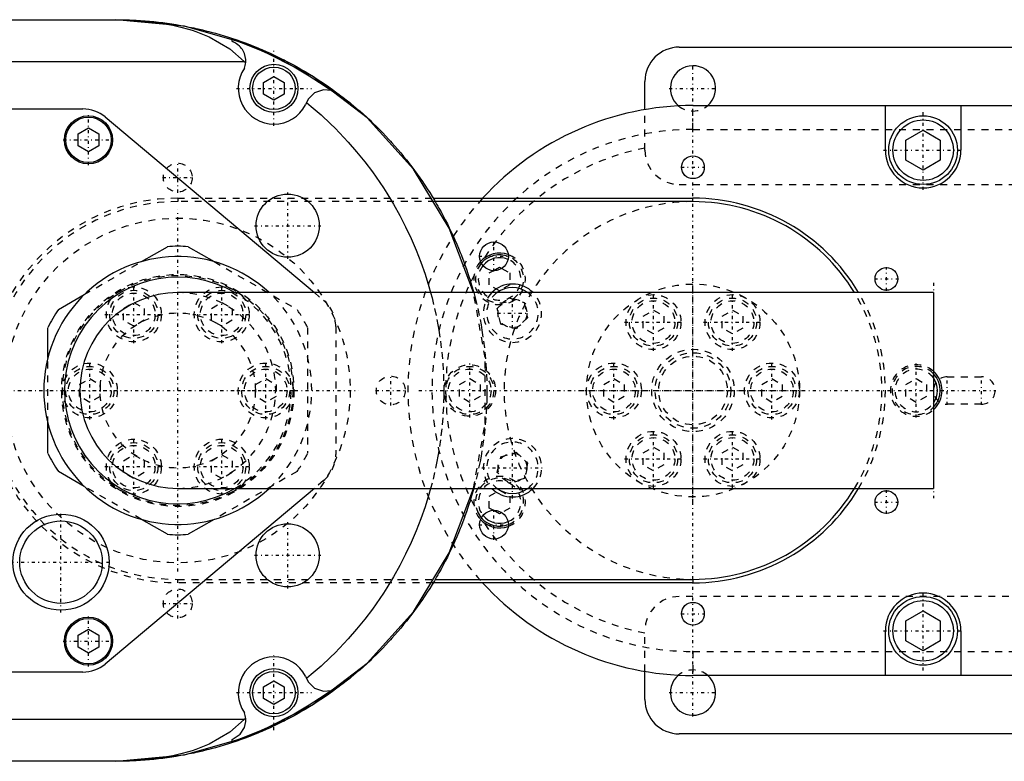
# Model space of a CAD drawing. Extents: x -204 to 209, y -54 to 54.
# Tile 2 of 3: x -98 to 45, y -54 to 54. Entities that reach past the tile are written whole.
import ezdxf

# ---------------------------------------------------------------- set-up
doc = ezdxf.new("R2010")
doc.units = 0
doc.linetypes.add('CENTER', pattern=[1.5, 0.45, -0.5, 0.05, -0.5])
doc.linetypes.add('DASHED', pattern=[2, 1, -1])
for name, color, linetype in [('AM_0', 7, 'CONTINUOUS'), ('AM_3', 7, 'DASHED'), ('AM_7', 7, 'CENTER')]:
    doc.layers.add(name, color=color, linetype=linetype)

msp = doc.modelspace()

# ---------------------------------------------------------------- linework, layer by layer
at = {"layer": 'AM_0', "color": 7, "linetype": 'CONTINUOUS'}
for p, q in [((-145.1, 54), (-84, 54)), ((-67.1, 50.83), (-67.1, 51.15)), ((-2, 50), (126, 50)), ((-158.94, 47.9), (-65.36, 47.9)), ((-65.36, 47.9), (-65.11, 47.77)), ((-62.5, 44.87), (-61, 45.73)), ((-62.5, 43.13), (-62.5, 44.87)), ((-61, 45.73), (-59.5, 44.87)), ((-59.5, 44.87), (-59.5, 43.13)), ((-7, 40.91), (-7, 45)), ((-61, 42.27), (-62.5, 43.13)), ((-59.5, 43.13), (-61, 42.27)), ((-128, 41), (-88.8, 41)), ((0, 41.5), (170.5, 41.5)), ((28, 35), (28, 41.5)), ((39, 41.5), (39, 35)), ((-85.58, 39.83), (-55.12, 14.25)), ((-89.5, 37.37), (-88, 38.23)), ((-89.5, 35.63), (-89.5, 37.37)), ((-88, 38.23), (-86.5, 37.37)), ((-86.5, 37.37), (-86.5, 35.63)), ((31, 36.44), (33.5, 37.89)), ((33.5, 37.89), (36, 36.44)), ((31, 33.56), (31, 36.44)), ((36, 36.44), (36, 33.56)), ((-88, 34.77), (-89.5, 35.63)), ((-86.5, 35.63), (-88, 34.77)), ((33.5, 32.11), (31, 33.56)), ((36, 33.56), (33.5, 32.11)), ((-37.83, 28), (0, 28)), ((0, 27.5), (-37.53, 27.5)), ((0, 27.5), (0, 28)), ((-80.29, 18.77), (-76.52, 20.94)), ((-73.48, 20.94), (-69.71, 18.77)), ((-29.09, 17.44), (-28.15, 17.98)), ((-28.15, 17.98), (-27.81, 17.79)), ((-92.38, 11.79), (-88.61, 13.97)), ((35, 14.25), (-75, 14.25)), ((35, 14.25), (35, -14.25)), ((-93.9, 4.8), (-93.9, 9.15)), ((-93.9, -9.15), (-93.9, -4.8)), ((-88.61, -13.97), (-92.38, -11.79)), ((-55.12, -14.25), (-85.58, -39.83)), ((-75, -14.25), (35, -14.25)), ((-28.15, -17.98), (-29.09, -17.44)), ((-27.81, -17.79), (-28.15, -17.98)), ((-76.52, -20.94), (-80.29, -18.77)), ((-69.71, -18.77), (-73.48, -20.94)), ((0, -28), (-37.83, -28)), ((-37.53, -27.5), (0, -27.5)), ((0, -27.5), (0, -28)), ((31, -33.56), (33.5, -32.11)), ((33.5, -32.11), (36, -33.56)), ((31, -36.44), (31, -33.56)), ((36, -33.56), (36, -36.44)), ((-89.5, -35.63), (-88, -34.77)), ((-89.5, -37.37), (-89.5, -35.63)), ((-88, -34.77), (-86.5, -35.63)), ((-86.5, -35.63), (-86.5, -37.37)), ((28, -41.5), (28, -35)), ((39, -35), (39, -41.5)), ((33.5, -37.89), (31, -36.44)), ((36, -36.44), (33.5, -37.89)), ((-88, -38.23), (-89.5, -37.37)), ((-86.5, -37.37), (-88, -38.23)), ((-88.8, -41), (-128, -41)), ((-7, -45), (-7, -40.91)), ((170.5, -41.5), (0, -41.5)), ((-62.5, -43.13), (-61, -42.27)), ((-61, -42.27), (-59.5, -43.13)), ((-62.5, -44.87), (-62.5, -43.13)), ((-59.5, -43.13), (-59.5, -44.87)), ((-61, -45.73), (-62.5, -44.87)), ((-59.5, -44.87), (-61, -45.73)), ((-65.36, -47.9), (-158.94, -47.9)), ((-65.11, -47.77), (-65.36, -47.9)), ((126, -50), (-2, -50)), ((-67.1, -51.15), (-67.1, -50.83)), ((-84, -54), (-145.1, -54))]:
    msp.add_line(p, q, dxfattribs=at)
for points in [[(-31.95, 14.25), (-35.48, 23.65), (-40.7, 32.23), (-47.41, 39.69), (-55.39, 45.79), (-64.36, 50.3), (-74.01, 53.07), (-84, 54)], [(-84, -54), (-74.01, -53.07), (-64.36, -50.3), (-55.39, -45.79), (-47.41, -39.69), (-40.7, -32.23), (-35.48, -23.65), (-31.95, -14.25)]]:
    msp.add_lwpolyline(points, dxfattribs=at)
for points in [[(-84.21, 54, 0), (-84.19, 54, 0), (-84.15, 54, 0), (-84.11, 54, 0), (-84.09, 54, 0), (-84.07, 54, 0), (-84.03, 54, 0), (-83.99, 54, 0), (-83.95, 54, 0), (-83.91, 54, 0), (-83.87, 54, 0), (-83.85, 54, 0), (-83.83, 54, 0), (-83.79, 54, 0), (-83.75, 54, 0), (-83.71, 54, 0), (-83.67, 54, 0), (-83.63, 54, 0), (-83.61, 54, 0), (-83.59, 54, 0), (-83.55, 54, 0), (-83.51, 54, 0), (-83.49, 54, 0), (-83.47, 53.99, 0), (-83.43, 53.99, 0), (-83.4, 53.99, 0), (-83.38, 53.99, 0), (-83.36, 53.99, 0), (-83.32, 53.99, 0), (-83.28, 53.99, 0), (-83.24, 53.99, 0), (-83.2, 53.99, 0), (-83.16, 53.99, 0), (-83.14, 53.99, 0), (-83.12, 53.99, 0), (-83.08, 53.99, 0), (-83.04, 53.99, 0), (-83, 53.99, 0), (-82.96, 53.99, 0), (-82.92, 53.98, 0), (-82.9, 53.98, 0), (-82.89, 53.98, 0), (-82.85, 53.98, 0), (-82.81, 53.98, 0), (-82.77, 53.98, 0), (-82.73, 53.98, 0), (-82.69, 53.98, 0), (-82.67, 53.98, 0), (-82.65, 53.98, 0), (-82.61, 53.98, 0), (-82.57, 53.97, 0), (-82.54, 53.97, 0), (-82.5, 53.97, 0), (-82.46, 53.97, 0), (-82.44, 53.97, 0), (-82.42, 53.97, 0), (-82.38, 53.97, 0), (-82.34, 53.97, 0), (-82.21, 53.96, 0), (-82.09, 53.96, 0), (-81.98, 53.95, 0), (-81.75, 53.94, 0), (-81.52, 53.93, 0), (-81.29, 53.92, 0), (-81.07, 53.9, 0), (-80.84, 53.89, 0), (-80.73, 53.88, 0), (-80.62, 53.87, 0), (-80.4, 53.85, 0), (-80.17, 53.84, 0), (-80.06, 53.83, 0), (-79.95, 53.82, 0), (-79.73, 53.8, 0), (-79.52, 53.78, 0), (-79.41, 53.76, 0), (-79.3, 53.75, 0), (-79.08, 53.73, 0), (-78.87, 53.71, 0), (-78.13, 53.61, 0), (-76.89, 53.42, 0), (-75.7, 53.19, 0), (-74.55, 52.92, 0), (-73.45, 52.62, 0), (-72.91, 52.45, 0), (-72.39, 52.28, 0), (-71.38, 51.9, 0), (-70.42, 51.48, 0), (-67.43, 49.74, 0), (-65.36, 47.9, 0)], [(-84, 54, 0), (-83.67, 54, 0), (-83.02, 53.99, 0), (-82.37, 53.98, 0), (-82.04, 53.96, 0), (-81.72, 53.95, 0), (-81.07, 53.92, 0), (-80.42, 53.88, 0), (-79.77, 53.83, 0), (-79.12, 53.78, 0), (-78.47, 53.72, 0), (-78.14, 53.68, 0), (-77.82, 53.65, 0), (-77.17, 53.57, 0), (-76.53, 53.48, 0), (-75.88, 53.39, 0), (-75.24, 53.28, 0), (-74.6, 53.17, 0), (-74.28, 53.12, 0), (-73.95, 53.06, 0), (-73.32, 52.93, 0), (-72.68, 52.8, 0), (-72.36, 52.73, 0), (-72.04, 52.66, 0), (-71.41, 52.51, 0), (-70.77, 52.35, 0), (-70.46, 52.27, 0), (-70.14, 52.19, 0), (-69.51, 52.02, 0), (-68.89, 51.84, 0), (-68.26, 51.66, 0), (-67.64, 51.46, 0), (-67.02, 51.26, 0), (-66.71, 51.16, 0), (-66.4, 51.05, 0), (-65.79, 50.84, 0), (-65.17, 50.61, 0), (-64.56, 50.38, 0), (-63.96, 50.14, 0), (-63.35, 49.9, 0), (-63.05, 49.77, 0), (-62.75, 49.64, 0), (-62.15, 49.38, 0), (-61.56, 49.12, 0), (-60.97, 48.84, 0), (-60.38, 48.56, 0), (-59.8, 48.27, 0), (-59.51, 48.13, 0), (-59.22, 47.98, 0), (-58.64, 47.67, 0), (-58.06, 47.36, 0), (-57.49, 47.05, 0), (-56.93, 46.72, 0), (-56.37, 46.39, 0), (-56.09, 46.23, 0), (-55.81, 46.06, 0), (-55.25, 45.71, 0), (-54.71, 45.36, 0), (-54.16, 45.01, 0), (-53.62, 44.64, 0), (-53.08, 44.27, 0), (-52.82, 44.09, 0), (-52.55, 43.9, 0), (-52.02, 43.51, 0), (-51.5, 43.12, 0), (-51.24, 42.93, 0), (-50.98, 42.73, 0), (-50.47, 42.33, 0), (-49.96, 41.92, 0), (-49.71, 41.71, 0), (-49.46, 41.51, 0), (-48.96, 41.09, 0), (-48.46, 40.66, 0), (-47.98, 40.23, 0), (-47.49, 39.79, 0), (-47.01, 39.35, 0), (-46.78, 39.12, 0), (-46.54, 38.9, 0), (-46.08, 38.44, 0), (-45.61, 37.98, 0), (-45.16, 37.51, 0), (-44.71, 37.04, 0), (-44.26, 36.57, 0), (-44.04, 36.33, 0), (-43.83, 36.08, 0), (-43.39, 35.6, 0), (-42.97, 35.1, 0), (-42.55, 34.61, 0), (-42.13, 34.1, 0), (-41.72, 33.59, 0), (-41.52, 33.34, 0), (-41.32, 33.08, 0), (-40.92, 32.56, 0), (-40.53, 32.04, 0), (-40.15, 31.51, 0), (-39.77, 30.98, 0), (-39.4, 30.45, 0), (-39.22, 30.18, 0), (-39.04, 29.91, 0), (-38.68, 29.36, 0), (-38.33, 28.81, 0), (-37.98, 28.26, 0), (-37.65, 27.7, 0), (-37.32, 27.14, 0), (-37.15, 26.86, 0), (-36.99, 26.57, 0), (-36.67, 26.01, 0), (-36.36, 25.43, 0), (-36.21, 25.14, 0), (-36.06, 24.85, 0), (-35.76, 24.27, 0), (-35.47, 23.69, 0), (-35.33, 23.4, 0), (-35.19, 23.1, 0), (-34.92, 22.51, 0), (-34.65, 21.92, 0), (-34.39, 21.32, 0), (-34.13, 20.72, 0), (-33.89, 20.12, 0), (-33.77, 19.81, 0), (-33.65, 19.51, 0), (-33.42, 18.9, 0), (-33.19, 18.29, 0), (-32.97, 17.67, 0), (-32.76, 17.06, 0), (-32.56, 16.44, 0), (-32.46, 16.13, 0), (-32.37, 15.82, 0), (-32.18, 15.19, 0), (-32, 14.56, 0), (-31.91, 14.25, 0)], [(-67.1, 51.15, 0), (-65.79, 50.69, 0), (-63.22, 49.67, 0), (-60.7, 48.52, 0), (-59.46, 47.9, 0)], [(-65.11, 47.77, 0), (-65.11, 48.18, 0), (-65.31, 49.09, 0), (-65.6, 49.65, 0), (-65.71, 49.82, 0), (-65.85, 49.98, 0), (-65.93, 50.07, 0), (-66.02, 50.16, 0), (-66.25, 50.36, 0), (-66.43, 50.49, 0), (-66.49, 50.53, 0), (-66.56, 50.58, 0), (-66.6, 50.6, 0), (-66.64, 50.62, 0), (-66.75, 50.68, 0), (-66.82, 50.71, 0), (-66.85, 50.73, 0), (-66.88, 50.74, 0), (-66.89, 50.75, 0), (-66.91, 50.75, 0), (-66.94, 50.76, 0), (-66.94, 50.77, 0), (-66.95, 50.77, 0), (-66.96, 50.77, 0), (-66.96, 50.78, 0), (-66.97, 50.78, 0), (-66.98, 50.78, 0), (-66.99, 50.79, 0), (-67, 50.79, 0), (-67.01, 50.8, 0), (-67.01, 50.8, 0), (-67.02, 50.8, 0), (-67.02, 50.8, 0), (-67.02, 50.8, 0), (-67.02, 50.8, 0), (-67.02, 50.8, 0), (-67.02, 50.8, 0), (-67.03, 50.8, 0), (-67.03, 50.8, 0), (-67.03, 50.8, 0), (-67.03, 50.8, 0), (-67.03, 50.8, 0), (-67.04, 50.81, 0), (-67.04, 50.81, 0), (-67.04, 50.81, 0), (-67.05, 50.81, 0), (-67.05, 50.81, 0), (-67.05, 50.81, 0), (-67.06, 50.81, 0), (-67.06, 50.81, 0), (-67.07, 50.82, 0), (-67.07, 50.82, 0), (-67.08, 50.82, 0), (-67.08, 50.82, 0), (-67.08, 50.82, 0), (-67.09, 50.82, 0), (-67.09, 50.83, 0), (-67.1, 50.83, 0), (-67.1, 50.83, 0)], [(-59.21, 47.77, 0), (-58.08, 47.15, 0), (-55.86, 45.84, 0), (-53.7, 44.42, 0), (-52.64, 43.67, 0)], [(-52.64, 43.67, 0), (-53.77, 43.79, 0), (-55.11, 43.33, 0), (-55.99, 42.47, 0), (-56.28, 41.94, 0)], [(-56.28, 41.94, 0), (-55.56, 41.34, 0), (-54.15, 40.12, 0), (-52.78, 38.85, 0), (-52.11, 38.19, 0), (-51.46, 37.53, 0), (-50.18, 36.16, 0), (-48.96, 34.75, 0), (-47.78, 33.3, 0), (-46.65, 31.82, 0), (-45.58, 30.29, 0), (-45.06, 29.51, 0), (-44.56, 28.72, 0), (-43.59, 27.13, 0), (-42.68, 25.5, 0), (-41.83, 23.84, 0), (-41.03, 22.15, 0), (-40.3, 20.43, 0), (-39.95, 19.57, 0), (-39.62, 18.69, 0), (-39.01, 16.93, 0), (-38.45, 15.15, 0), (-38.2, 14.25, 0)], [(-31.91, -14.25, 0), (-32, -14.56, 0), (-32.18, -15.19, 0), (-32.37, -15.82, 0), (-32.46, -16.13, 0), (-32.56, -16.44, 0), (-32.76, -17.06, 0), (-32.97, -17.67, 0), (-33.19, -18.29, 0), (-33.42, -18.9, 0), (-33.65, -19.51, 0), (-33.77, -19.81, 0), (-33.89, -20.12, 0), (-34.13, -20.72, 0), (-34.39, -21.32, 0), (-34.65, -21.92, 0), (-34.92, -22.51, 0), (-35.19, -23.1, 0), (-35.33, -23.4, 0), (-35.47, -23.69, 0), (-35.76, -24.27, 0), (-36.06, -24.85, 0), (-36.21, -25.14, 0), (-36.36, -25.43, 0), (-36.67, -26.01, 0), (-36.99, -26.57, 0), (-37.15, -26.86, 0), (-37.32, -27.14, 0), (-37.65, -27.7, 0), (-37.98, -28.26, 0), (-38.33, -28.81, 0), (-38.68, -29.36, 0), (-39.04, -29.91, 0), (-39.22, -30.18, 0), (-39.4, -30.45, 0), (-39.77, -30.98, 0), (-40.15, -31.51, 0), (-40.53, -32.04, 0), (-40.92, -32.56, 0), (-41.32, -33.08, 0), (-41.52, -33.34, 0), (-41.72, -33.59, 0), (-42.13, -34.1, 0), (-42.55, -34.61, 0), (-42.97, -35.1, 0), (-43.39, -35.6, 0), (-43.83, -36.08, 0), (-44.04, -36.33, 0), (-44.26, -36.57, 0), (-44.71, -37.04, 0), (-45.16, -37.51, 0), (-45.61, -37.98, 0), (-46.08, -38.44, 0), (-46.54, -38.9, 0), (-46.78, -39.12, 0), (-47.01, -39.35, 0), (-47.49, -39.79, 0), (-47.98, -40.23, 0), (-48.46, -40.66, 0), (-48.96, -41.09, 0), (-49.46, -41.51, 0), (-49.71, -41.71, 0), (-49.96, -41.92, 0), (-50.47, -42.33, 0), (-50.98, -42.73, 0), (-51.24, -42.93, 0), (-51.5, -43.12, 0), (-52.02, -43.51, 0), (-52.55, -43.9, 0), (-52.82, -44.09, 0), (-53.08, -44.27, 0), (-53.62, -44.64, 0), (-54.16, -45.01, 0), (-54.71, -45.36, 0), (-55.25, -45.71, 0), (-55.81, -46.06, 0), (-56.09, -46.23, 0), (-56.37, -46.39, 0), (-56.93, -46.72, 0), (-57.49, -47.05, 0), (-58.06, -47.36, 0), (-58.64, -47.67, 0), (-59.22, -47.98, 0), (-59.51, -48.13, 0), (-59.8, -48.27, 0), (-60.38, -48.56, 0), (-60.97, -48.84, 0), (-61.56, -49.12, 0), (-62.15, -49.38, 0), (-62.75, -49.64, 0), (-63.05, -49.77, 0), (-63.35, -49.9, 0), (-63.96, -50.14, 0), (-64.56, -50.38, 0), (-65.17, -50.61, 0), (-65.79, -50.84, 0), (-66.4, -51.05, 0), (-66.71, -51.16, 0), (-67.02, -51.26, 0), (-67.64, -51.46, 0), (-68.26, -51.66, 0), (-68.89, -51.84, 0), (-69.51, -52.02, 0), (-70.14, -52.19, 0), (-70.46, -52.27, 0), (-70.77, -52.35, 0), (-71.41, -52.51, 0), (-72.04, -52.66, 0), (-72.36, -52.73, 0), (-72.68, -52.8, 0), (-73.32, -52.93, 0), (-73.95, -53.06, 0), (-74.28, -53.12, 0), (-74.6, -53.17, 0), (-75.24, -53.28, 0), (-75.88, -53.39, 0), (-76.53, -53.48, 0), (-77.17, -53.57, 0), (-77.82, -53.65, 0), (-78.14, -53.68, 0), (-78.47, -53.72, 0), (-79.12, -53.78, 0), (-79.77, -53.83, 0), (-80.42, -53.88, 0), (-81.07, -53.92, 0), (-81.72, -53.95, 0), (-82.04, -53.96, 0), (-82.37, -53.98, 0), (-83.02, -53.99, 0), (-83.67, -54, 0), (-84, -54, 0)], [(-38.2, -14.25, 0), (-38.45, -15.15, 0), (-39.01, -16.93, 0), (-39.62, -18.69, 0), (-39.95, -19.57, 0), (-40.3, -20.43, 0), (-41.03, -22.15, 0), (-41.83, -23.84, 0), (-42.68, -25.5, 0), (-43.59, -27.13, 0), (-44.56, -28.72, 0), (-45.06, -29.51, 0), (-45.58, -30.29, 0), (-46.65, -31.82, 0), (-47.78, -33.3, 0), (-48.96, -34.75, 0), (-50.18, -36.16, 0), (-51.46, -37.53, 0), (-52.11, -38.19, 0), (-52.78, -38.85, 0), (-54.15, -40.12, 0), (-55.56, -41.34, 0), (-56.28, -41.94, 0)], [(-56.28, -41.94, 0), (-55.99, -42.47, 0), (-55.11, -43.33, 0), (-53.77, -43.79, 0), (-52.64, -43.67, 0)], [(-52.64, -43.67, 0), (-53.7, -44.42, 0), (-55.86, -45.84, 0), (-58.08, -47.15, 0), (-59.21, -47.77, 0)], [(-65.36, -47.9, 0), (-67.43, -49.74, 0), (-70.42, -51.48, 0), (-71.38, -51.9, 0), (-72.39, -52.28, 0), (-72.91, -52.45, 0), (-73.45, -52.62, 0), (-74.55, -52.92, 0), (-75.7, -53.19, 0), (-76.89, -53.42, 0), (-78.13, -53.61, 0), (-78.87, -53.71, 0), (-79.08, -53.73, 0), (-79.3, -53.75, 0), (-79.41, -53.76, 0), (-79.52, -53.78, 0), (-79.73, -53.8, 0), (-79.95, -53.82, 0), (-80.06, -53.83, 0), (-80.17, -53.84, 0), (-80.4, -53.85, 0), (-80.62, -53.87, 0), (-80.73, -53.88, 0), (-80.84, -53.89, 0), (-81.07, -53.9, 0), (-81.29, -53.92, 0), (-81.52, -53.93, 0), (-81.75, -53.94, 0), (-81.98, -53.95, 0), (-82.09, -53.96, 0), (-82.21, -53.96, 0), (-82.44, -53.97, 0), (-82.57, -53.97, 0), (-82.61, -53.98, 0), (-82.65, -53.98, 0), (-82.67, -53.98, 0), (-82.69, -53.98, 0), (-82.73, -53.98, 0), (-82.77, -53.98, 0), (-82.81, -53.98, 0), (-82.85, -53.98, 0), (-82.89, -53.98, 0), (-82.9, -53.98, 0), (-82.92, -53.98, 0), (-82.96, -53.99, 0), (-83, -53.99, 0), (-83.04, -53.99, 0), (-83.08, -53.99, 0), (-83.12, -53.99, 0), (-83.14, -53.99, 0), (-83.16, -53.99, 0), (-83.2, -53.99, 0), (-83.24, -53.99, 0), (-83.28, -53.99, 0), (-83.32, -53.99, 0), (-83.36, -53.99, 0), (-83.38, -53.99, 0), (-83.4, -53.99, 0), (-83.43, -53.99, 0), (-83.47, -53.99, 0), (-83.49, -54, 0), (-83.51, -54, 0), (-83.55, -54, 0), (-83.59, -54, 0), (-83.61, -54, 0), (-83.63, -54, 0), (-83.67, -54, 0), (-83.71, -54, 0), (-83.75, -54, 0), (-83.79, -54, 0), (-83.83, -54, 0), (-83.85, -54, 0), (-83.87, -54, 0), (-83.91, -54, 0), (-83.95, -54, 0), (-83.99, -54, 0), (-84.03, -54, 0), (-84.07, -54, 0), (-84.09, -54, 0), (-84.11, -54, 0), (-84.15, -54, 0), (-84.19, -54, 0), (-84.21, -54, 0)], [(-67.1, -50.83, 0), (-65.93, -50.07, 0), (-65.31, -49.09, 0), (-65.11, -48.18, 0), (-65.11, -47.77, 0)], [(-59.46, -47.9, 0), (-60.7, -48.52, 0), (-63.22, -49.67, 0), (-65.79, -50.69, 0), (-67.1, -51.15, 0)]]:
    msp.add_polyline3d(points, dxfattribs=at)
for centre, radius in [((-61, 44), 3.5), ((-61, 44), 3.1), ((-88, 36.5), 3.5), ((-88, 36.5), 3.3), ((33.5, 35), 5), ((33.5, 35), 4.4), ((0, 32.5), 1.65), ((-59, 24), 4.6), ((-28.97, 19.54), 2.1), ((28.15, 16.25), 1.65), ((28.15, -16.25), 1.65), ((-92, -25), 7), ((-28.97, -19.54), 2.1), ((-92, -25), 6), ((-59, -24), 4.6), ((33.5, -35), 5), ((0, -32.5), 1.65), ((33.5, -35), 4.4), ((-88, -36.5), 3.5), ((-88, -36.5), 3.3), ((-61, -44), 3.5), ((-61, -44), 3.1)]:
    msp.add_circle(centre, radius, dxfattribs=at)
for centre, radius, start, end in [((-2, 45), 5, 90, 180), ((-68.1, 48), 3, 339.0109, 355.5099), ((0, 44), 3.3, 310.7491, 230.6741), ((-61, 44), 5.2, 145.7654, 332.2946), ((-53.5, 40.8), 3, 157.7008, 164.8828), ((-88.8, 36), 5, 49.9824, 90), ((0, 0), 41.5, 90, 137.5692), ((33.5, 35), 5.5, 180, 0), ((0, 0), 28, 30.5925, 90), ((0, 0), 27.5, 31.2104, 90), ((-75, 0), 21, 85.8419, 94.1581), ((-75, 0), 19.5, 46.9509, 313.0491), ((-28.15, 16.25), 3.75, 70.4229, 137.8888), ((-28.15, 16.25), 3.5, 68.7082, 139.6035), ((-28.15, 16.25), 3.1, 66.7295, 141.5822), ((-75, 0), 16.5, 59.7274, 300.2726), ((-26.28, 11.25), 4.25, 44.9475, 135.0525), ((-26.28, 11.25), 3.75, 53.1925, 126.8075), ((-75, 0), 14.25, 90, 270), ((-75, 0), 21, 145.8419, 154.1581), ((32.5, 0), 3.75, 311.8103, 48.1897), ((32.5, 0), 3.5, 315.5847, 44.4153), ((32.5, 0), 3.1, 323.7507, 36.2493), ((-75, 0), 21, 205.8419, 214.1581), ((-26.28, -11.25), 4.25, 224.9475, 315.0525), ((-26.28, -11.25), 3.75, 233.1925, 306.8075), ((0, 0), 28, 270, 329.4075), ((0, 0), 27.5, 270, 328.7896), ((-28.15, -16.25), 3.5, 220.3965, 291.2918), ((-28.15, -16.25), 3.1, 218.4178, 293.2705), ((-28.15, -16.25), 3.75, 222.1112, 289.5771), ((-75, 0), 21, 265.8419, 274.1581), ((0, 0), 41.5, 222.4308, 270), ((33.5, -35), 5.5, 0, 180), ((-88.8, -36), 5, 270, 310.0176), ((-61, -44), 5.2, 27.7054, 214.2346), ((0, -44), 3.3, 129.3259, 49.2509), ((-53.5, -40.8), 3, 195.1172, 202.2992), ((-2, -45), 5, 180, 270), ((-68.1, -48), 3, 4.4901, 20.9891)]:
    msp.add_arc(centre, radius, start, end, dxfattribs=at)
at = {"layer": 'AM_3', "color": 6, "linetype": 'DASHED'}
for p, q in [((-7, 35), (-7, 40.91)), ((0, 38), (0, 41.5)), ((0, 38), (126.95, 38)), ((-2, 30), (126, 30)), ((-75, 28), (-75, 27.5)), ((-75, 28), (-37.83, 28)), ((-37.53, 27.5), (-75, 27.5)), ((-88.61, 13.97), (-80.29, 18.77)), ((-69.71, 18.77), (-57.62, 11.79)), ((-29.65, 17.12), (-29.09, 17.44)), ((-27.81, 17.79), (-26.65, 17.12)), ((-29.65, 15.38), (-29.65, 17.12)), ((-26.65, 17.12), (-26.65, 15.38)), ((-28.15, 14.52), (-29.65, 15.38)), ((-26.65, 15.38), (-28.15, 14.52)), ((-55.12, 14.25), (-53.78, 13.13)), ((-28.49, 11.92), (-26.8, 13.5)), ((-26.8, 13.5), (-24.59, 12.82)), ((-82.9, 11.95), (-81.4, 12.82)), ((-82.9, 10.22), (-82.9, 11.95)), ((-81.4, 12.82), (-79.9, 11.95)), ((-79.9, 11.95), (-79.9, 10.22)), ((-70.1, 11.95), (-68.6, 12.82)), ((-70.1, 10.22), (-70.1, 11.95)), ((-68.6, 12.82), (-67.1, 11.95)), ((-67.1, 11.95), (-67.1, 10.22)), ((-27.97, 9.67), (-28.49, 11.92)), ((-24.59, 12.82), (-24.07, 10.57)), ((-7.25, 10.83), (-5.75, 11.69)), ((-5.75, 11.69), (-4.25, 10.83)), ((4.25, 10.83), (5.75, 11.69)), ((5.75, 11.69), (7.25, 10.83)), ((-81.4, 9.35), (-82.9, 10.22)), ((-79.9, 10.22), (-81.4, 9.35)), ((-68.6, 9.35), (-70.1, 10.22)), ((-67.1, 10.22), (-68.6, 9.35)), ((-24.07, 10.57), (-25.76, 9)), ((-7.25, 9.09), (-7.25, 10.83)), ((-4.25, 10.83), (-4.25, 9.09)), ((4.25, 9.09), (4.25, 10.83)), ((7.25, 10.83), (7.25, 9.09)), ((-56.1, 9.15), (-56.1, -9.15)), ((-52, 9.3), (-52, -9.3)), ((-25.76, 9), (-27.97, 9.67)), ((-5.75, 8.23), (-7.25, 9.09)), ((-4.25, 9.09), (-5.75, 8.23)), ((5.75, 8.23), (4.25, 9.09)), ((7.25, 9.09), (5.75, 8.23)), ((-93.9, -4.8), (-93.9, 4.8)), ((-89.3, 0.87), (-87.8, 1.73)), ((-87.8, 1.73), (-86.3, 0.87)), ((-63.7, 0.87), (-62.2, 1.73)), ((-62.2, 1.73), (-60.7, 0.87)), ((-34, 0.87), (-32.5, 1.73)), ((-32.5, 1.73), (-31, 0.87)), ((-13, 0.87), (-11.5, 1.73)), ((-11.5, 1.73), (-10, 0.87)), ((10, 0.87), (11.5, 1.73)), ((11.5, 1.73), (13, 0.87)), ((31, 0.87), (32.5, 1.73)), ((32.5, 1.73), (34, 0.87)), ((37, 2), (42, 2)), ((-89.3, -0.87), (-89.3, 0.87)), ((-86.3, 0.87), (-86.3, -0.87)), ((-63.7, -0.87), (-63.7, 0.87)), ((-60.7, 0.87), (-60.7, -0.87)), ((-34, -0.87), (-34, 0.87)), ((-31, 0.87), (-31, -0.87)), ((-13, -0.87), (-13, 0.87)), ((-10, 0.87), (-10, -0.87)), ((10, -0.87), (10, 0.87)), ((13, 0.87), (13, -0.87)), ((31, -0.87), (31, 0.87)), ((34, 0.87), (34, -0.87)), ((-87.8, -1.73), (-89.3, -0.87)), ((-86.3, -0.87), (-87.8, -1.73)), ((-62.2, -1.73), (-63.7, -0.87)), ((-60.7, -0.87), (-62.2, -1.73)), ((-32.5, -1.73), (-34, -0.87)), ((-31, -0.87), (-32.5, -1.73)), ((-11.5, -1.73), (-13, -0.87)), ((-10, -0.87), (-11.5, -1.73)), ((11.5, -1.73), (10, -0.87)), ((13, -0.87), (11.5, -1.73)), ((32.5, -1.73), (31, -0.87)), ((34, -0.87), (32.5, -1.73)), ((42, -2), (37, -2)), ((-7.25, -9.09), (-5.75, -8.23)), ((-5.75, -8.23), (-4.25, -9.09)), ((4.25, -9.09), (5.75, -8.23)), ((5.75, -8.23), (7.25, -9.09)), ((-82.9, -10.22), (-81.4, -9.35)), ((-81.4, -9.35), (-79.9, -10.22)), ((-70.1, -10.22), (-68.6, -9.35)), ((-68.6, -9.35), (-67.1, -10.22)), ((-28.49, -11.92), (-27.97, -9.67)), ((-27.97, -9.67), (-25.76, -9)), ((-25.76, -9), (-24.07, -10.57)), ((-7.25, -10.83), (-7.25, -9.09)), ((-4.25, -9.09), (-4.25, -10.83)), ((4.25, -10.83), (4.25, -9.09)), ((7.25, -9.09), (7.25, -10.83)), ((-82.9, -11.95), (-82.9, -10.22)), ((-79.9, -10.22), (-79.9, -11.95)), ((-70.1, -11.95), (-70.1, -10.22)), ((-67.1, -10.22), (-67.1, -11.95)), ((-24.07, -10.57), (-24.59, -12.82)), ((-5.75, -11.69), (-7.25, -10.83)), ((-4.25, -10.83), (-5.75, -11.69)), ((5.75, -11.69), (4.25, -10.83)), ((7.25, -10.83), (5.75, -11.69)), ((-81.4, -12.82), (-82.9, -11.95)), ((-79.9, -11.95), (-81.4, -12.82)), ((-68.6, -12.82), (-70.1, -11.95)), ((-57.62, -11.79), (-69.71, -18.77)), ((-67.1, -11.95), (-68.6, -12.82)), ((-26.8, -13.5), (-28.49, -11.92)), ((-24.59, -12.82), (-26.8, -13.5)), ((-80.29, -18.77), (-88.61, -13.97)), ((-53.78, -13.13), (-55.12, -14.25)), ((-29.65, -15.38), (-28.15, -14.52)), ((-29.65, -17.12), (-29.65, -15.38)), ((-28.15, -14.52), (-26.65, -15.38)), ((-26.65, -15.38), (-26.65, -17.12)), ((-29.09, -17.44), (-29.65, -17.12)), ((-26.65, -17.12), (-27.81, -17.79)), ((-75, -28), (-75, -27.5)), ((-75, -27.5), (-37.53, -27.5)), ((-37.83, -28), (-75, -28)), ((126, -30), (-2, -30)), ((-7, -40.91), (-7, -35)), ((0, -38), (126.95, -38)), ((0, -38), (0, -41.5))]:
    msp.add_line(p, q, dxfattribs=at)
msp.add_lwpolyline([(-31.95, -14.25), (-30.25, -4.8), (-30.25, 4.8), (-31.95, 14.25)], dxfattribs=at)
for points in [[(-38.2, 14.25, 0), (-37.99, 13.48, 0), (-37.61, 11.92, 0), (-37.28, 10.35, 0), (-37.13, 9.56, 0), (-37, 8.77, 0), (-36.76, 7.19, 0), (-36.57, 5.6, 0), (-36.43, 4, 0), (-36.33, 2.4, 0), (-36.29, 0.8, 0), (-36.28, 0, 0), (-36.29, -0.8, 0), (-36.33, -2.4, 0), (-36.43, -4, 0), (-36.57, -5.6, 0), (-36.76, -7.19, 0), (-37, -8.77, 0), (-37.13, -9.56, 0), (-37.28, -10.35, 0), (-37.61, -11.92, 0), (-37.99, -13.48, 0), (-38.2, -14.25, 0)], [(-31.91, 14.25, 0), (-31.71, 13.48, 0), (-31.33, 11.92, 0), (-31, 10.35, 0), (-30.85, 9.56, 0), (-30.72, 8.77, 0), (-30.48, 7.19, 0), (-30.29, 5.6, 0), (-30.15, 4, 0), (-30.05, 2.4, 0), (-30.01, 0.8, 0), (-30, 0, 0), (-30.01, -0.8, 0), (-30.05, -2.4, 0), (-30.15, -4, 0), (-30.29, -5.6, 0), (-30.48, -7.19, 0), (-30.72, -8.77, 0), (-30.85, -9.56, 0), (-31, -10.35, 0), (-31.33, -11.92, 0), (-31.71, -13.48, 0), (-31.91, -14.25, 0)]]:
    msp.add_polyline3d(points, dxfattribs=at)
for centre, radius in [((-75, 31), 2.1), ((-75, 0), 25.1), ((-75, 0), 16.9), ((-75, 0), 16.75), ((-81.4, 11.09), 4), ((-81.4, 11.09), 3.5), ((-68.6, 11.09), 4), ((-68.6, 11.09), 3.5), ((0, 0), 15.5), ((0, 0), 15.5), ((-81.4, 11.09), 3.1), ((-68.6, 11.09), 3.1), ((-26.28, 11.25), 2.1), ((-5.75, 9.96), 4), ((-5.75, 9.96), 3.5), ((-5.75, 9.96), 3.1), ((5.75, 9.96), 4), ((5.75, 9.96), 3.5), ((5.75, 9.96), 3.1), ((-75, 0), 11.3), ((0, 0), 6), ((0, 0), 5.5), ((0, 0), 5), ((-87.8, 0), 4), ((-87.8, 0), 3.5), ((-87.8, 0), 3.1), ((-62.2, 0), 4), ((-62.2, 0), 3.5), ((-62.2, 0), 3.1), ((-32.5, 0), 3.75), ((-32.5, 0), 3.5), ((-32.5, 0), 3.1), ((-11.5, 0), 4), ((-11.5, 0), 3.5), ((-11.5, 0), 3.1), ((11.5, 0), 4), ((11.5, 0), 3.5), ((11.5, 0), 3.1), ((-44, 0), 2.1), ((-81.4, -11.09), 4), ((-68.6, -11.09), 4), ((-5.75, -9.96), 4), ((-5.75, -9.96), 3.5), ((-5.75, -9.96), 3.1), ((5.75, -9.96), 4), ((5.75, -9.96), 3.5), ((5.75, -9.96), 3.1), ((-81.4, -11.09), 3.5), ((-81.4, -11.09), 3.1), ((-68.6, -11.09), 3.5), ((-68.6, -11.09), 3.1), ((-26.28, -11.25), 2.1), ((-75, -31), 2.1)]:
    msp.add_circle(centre, radius, dxfattribs=at)
for centre, radius, start, end in [((0, 44), 3.3, 230.6741, 310.7491), ((0, 0), 38, 90, 270), ((0, 0), 36, 101.2123, 258.7877), ((-2, 35), 5, 180, 270), ((-75, 0), 28, 90, 270), ((-75, 0), 27.5, 90, 270), ((0, 0), 41.5, 137.5692, 222.4308), ((0, 0), 27.5, 90, 270), ((-28.15, 16.25), 3.75, 137.8888, 70.4229), ((-28.15, 16.25), 3.5, 139.6035, 68.7082), ((-28.15, 16.25), 3.1, 141.5822, 66.7295), ((-75, 0), 14.25, 270, 90), ((-75, 0), 16.5, 300.2726, 59.7274), ((-75, 0), 19.5, 313.0491, 46.9509), ((-57, 9.3), 5, 0, 49.9824), ((-26.28, 11.25), 4.25, 135.0525, 44.9475), ((-26.28, 11.25), 3.75, 126.8075, 53.1925), ((0, 0), 27.5, 328.7896, 31.2104), ((0, 0), 28, 329.4075, 30.5925), ((-75, 0), 21, 25.8419, 34.1581), ((32.5, 0), 3.75, 48.1897, 311.8103), ((32.5, 0), 3.5, 44.4153, 315.5847), ((32.5, 0), 3.1, 36.2493, 323.7507), ((37, 0), 2, 90, 270), ((42, 0), 2, 270, 90), ((-26.28, -11.25), 4.25, 315.0525, 224.9475), ((-26.28, -11.25), 3.75, 306.8075, 233.1925), ((-75, 0), 21, 325.8419, 334.1581), ((-57, -9.3), 5, 310.0176, 0), ((-28.15, -16.25), 3.75, 289.5771, 222.1112), ((-28.15, -16.25), 3.5, 291.2918, 220.3965), ((-28.15, -16.25), 3.1, 293.2705, 218.4178), ((-2, -35), 5, 90, 180), ((0, -44), 3.3, 49.2509, 129.3259)]:
    msp.add_arc(centre, radius, start, end, dxfattribs=at)
at = {"layer": 'AM_7', "color": 4, "linetype": 'CENTER'}
for p, q in [((-61, 38.54), (-61, 49.46)), ((0, 40.53), (0, 47.47)), ((-66.46, 44), (-55.54, 44)), ((-3.46, 44), (3.46, 44)), ((-88, 32.83), (-88, 40.17)), ((33.5, 29.23), (33.5, 40.77)), ((0, -39.9), (0, 39.9)), ((-91.67, 36.5), (-84.33, 36.5)), ((27.73, 35), (39.27, 35)), ((-75, 28.8), (-75, 33.2)), ((-1.73, 32.5), (1.73, 32.5)), ((-77.2, 31), (-72.8, 31)), ((-59, 19.17), (-59, 28.83)), ((-75, -26.36), (-75, 26.36)), ((-63.83, 24), (-54.17, 24)), ((-28.97, 17.33), (-28.97, 21.74)), ((-31.18, 19.54), (-26.77, 19.54)), ((28.15, 14.52), (28.15, 17.98)), ((0, -16.27), (0, 16.27)), ((26.41, 16.25), (29.88, 16.25)), ((-81.4, 6.89), (-81.4, 15.29)), ((-68.6, 6.89), (-68.6, 15.29)), ((35, 15.68), (35, -15.67)), ((-26.28, 9.04), (-26.28, 13.45)), ((-5.75, 5.76), (-5.75, 14.16)), ((5.75, 5.76), (5.75, 14.16)), ((-85.6, 11.09), (-77.2, 11.09)), ((-72.8, 11.09), (-64.4, 11.09)), ((-28.49, 11.25), (-24.08, 11.25)), ((-9.95, 9.96), (-1.55, 9.96)), ((1.55, 9.96), (9.95, 9.96)), ((-87.8, -4.2), (-87.8, 4.2)), ((-62.2, -4.2), (-62.2, 4.2)), ((-32.5, -3.94), (-32.5, 3.94)), ((-11.5, -4.2), (-11.5, 4.2)), ((11.5, -4.2), (11.5, 4.2)), ((32.5, -3.94), (32.5, 3.94)), ((-44, -2.2), (-44, 2.2)), ((37, -2.1), (37, 2.1)), ((42, -2.1), (42, 2.1)), ((-101.36, 0), (-48.65, 0)), ((-92, 0), (-83.6, 0)), ((-39.9, 0), (44.1, 0)), ((-16.27, 0), (16.27, 0)), ((-66.4, 0), (-58, 0)), ((-46.2, 0), (-41.8, 0)), ((-81.4, -15.29), (-81.4, -6.89)), ((-68.6, -15.29), (-68.6, -6.89)), ((-26.28, -15.71), (-26.28, -6.79)), ((-5.75, -14.16), (-5.75, -5.76)), ((5.75, -14.16), (5.75, -5.76)), ((-9.95, -9.96), (-1.55, -9.96)), ((1.55, -9.96), (9.95, -9.96)), ((-85.6, -11.09), (-77.2, -11.09)), ((-72.8, -11.09), (-64.4, -11.09)), ((-30.74, -11.25), (-21.82, -11.25)), ((28.15, -17.98), (28.15, -14.52)), ((26.41, -16.25), (29.88, -16.25)), ((-92, -32.35), (-92, -17.65)), ((-28.97, -21.74), (-28.97, -17.33)), ((-59, -28.83), (-59, -19.17)), ((-31.18, -19.54), (-26.77, -19.54)), ((-63.83, -24), (-54.17, -24)), ((-99.35, -25), (-84.65, -25)), ((-75, -33.2), (-75, -28.8)), ((33.5, -40.77), (33.5, -29.23)), ((-77.2, -31), (-72.8, -31)), ((-88, -40.17), (-88, -32.83)), ((-1.73, -32.5), (1.73, -32.5)), ((27.73, -35), (39.27, -35)), ((-91.67, -36.5), (-84.33, -36.5)), ((-61, -49.46), (-61, -38.54)), ((0, -47.46), (0, -40.54)), ((-66.46, -44), (-55.54, -44)), ((-3.46, -44), (3.46, -44))]:
    msp.add_line(p, q, dxfattribs=at)

doc.saveas('drawing.dxf')
